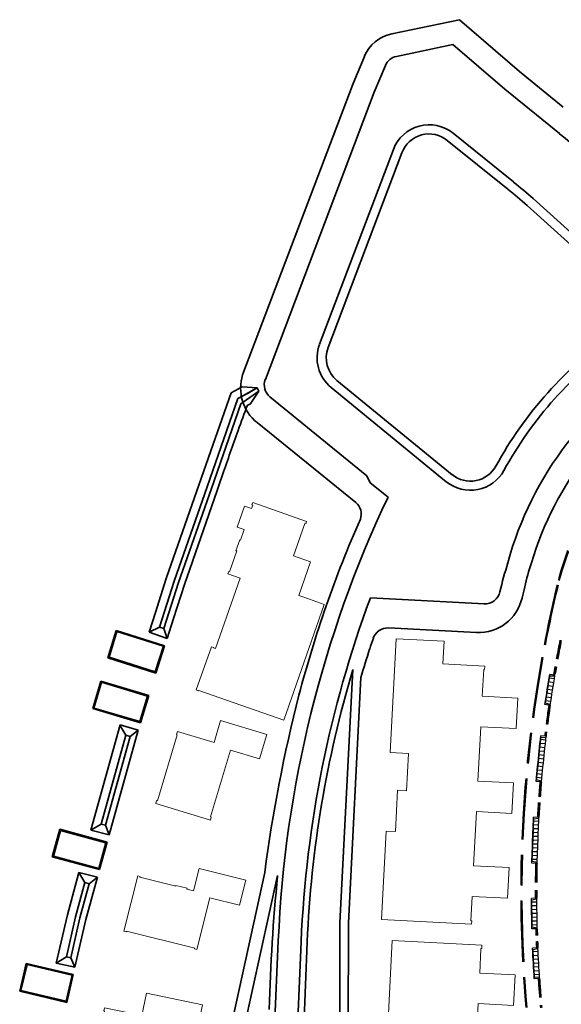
# Model space of a CAD drawing. Header units: metres. Extents: x 110548 to 110769, y 426573 to 426857.
# Tile 7 of 12: x 110561 to 110631, y 426728 to 426857. Entities that reach past the tile are written whole.
import ezdxf

# ---------------------------------------------------------------- set-up
doc = ezdxf.new("R2010")
doc.units = ezdxf.units.M
for name, pattern in [('VH-OPSLUITBAND_100X200', [16, 8, -2, 4, -2]), ('VH-OPSLUITBAND_120X250', [26, 16, -4, 2, -4]), ('VH-TROTTOIRBAND_130-150', [15, 5, -2, 2, -2, 2, -2])]:
    doc.linetypes.add(name, pattern=pattern)
for name, color, linetype, lineweight in [('B-ALG', 8, 'Continuous', 5), ('N-WE-GW-TALUD-G', 90, 'Continuous', 35), ('N-WE-GW-WATERGANG_GREPPEL-G', 90, 'Continuous', 35), ('N-WE-VH-KANTOPSLUITING_OPSLUITBAND_100X200-G', 150, 'VH-OPSLUITBAND_100X200', 35), ('N-WE-VH-KANTOPSLUITING_OPSLUITBAND_120X250-G', 194, 'VH-OPSLUITBAND_120X250', 35), ('N-WE-VH-KANTOPSLUITING_TROTTOIRBAND_130 150-G', 210, 'VH-TROTTOIRBAND_130-150', 35)]:
    doc.layers.add(name, color=color, linetype=linetype, lineweight=lineweight)

msp = doc.modelspace()

# ---------------------------------------------------------------- linework, layer by layer
for p, q in [((110629.76, 426770.63), (110629.84, 426771.13)), ((110629.84, 426771.13), (110629.92, 426771.62)), ((110630.53, 426771.02), (110629.84, 426771.13)), ((110630.53, 426771.02), (110629.84, 426771.13)), ((110630.61, 426771.51), (110629.92, 426771.62)), ((110630.45, 426770.53), (110630.53, 426771.02)), ((110630.53, 426771.02), (110630.61, 426771.51)), ((110629.53, 426769.15), (110629.61, 426769.65)), ((110629.61, 426769.65), (110629.68, 426770.14)), ((110630.3, 426769.54), (110629.61, 426769.65)), ((110630.3, 426769.54), (110629.61, 426769.65)), ((110629.68, 426770.14), (110629.76, 426770.63)), ((110630.37, 426770.03), (110629.68, 426770.14)), ((110630.37, 426770.03), (110629.68, 426770.14)), ((110630.45, 426770.53), (110629.76, 426770.63)), ((110630.45, 426770.53), (110629.76, 426770.63)), ((110630.22, 426769.04), (110630.3, 426769.54)), ((110630.3, 426769.54), (110630.37, 426770.03)), ((110630.37, 426770.03), (110630.45, 426770.53)), ((110629.37, 426768.17), (110629.45, 426768.66)), ((110629.45, 426768.66), (110629.53, 426769.15)), ((110630.14, 426768.55), (110629.45, 426768.66)), ((110630.14, 426768.55), (110629.45, 426768.66)), ((110630.22, 426769.04), (110629.53, 426769.15)), ((110630.22, 426769.04), (110629.53, 426769.15)), ((110630.06, 426768.06), (110630.14, 426768.55)), ((110630.14, 426768.55), (110630.22, 426769.04)), ((110629.3, 426767.67), (110629.37, 426768.17)), ((110629.99, 426767.56), (110629.3, 426767.67)), ((110630.06, 426768.06), (110629.37, 426768.17)), ((110630.06, 426768.06), (110629.37, 426768.17)), ((110629.99, 426767.56), (110630.06, 426768.06)), ((110628.65, 426762.59), (110628.7, 426763.09)), ((110628.7, 426763.09), (110628.75, 426763.59)), ((110629.4, 426763.02), (110628.7, 426763.09)), ((110629.4, 426763.02), (110628.7, 426763.09)), ((110629.45, 426763.52), (110628.75, 426763.59)), ((110629.4, 426763.02), (110629.45, 426763.52)), ((110628.55, 426761.6), (110628.6, 426762.1)), ((110628.6, 426762.1), (110628.65, 426762.59)), ((110629.3, 426762.02), (110628.6, 426762.1)), ((110629.3, 426762.02), (110628.6, 426762.1)), ((110629.35, 426762.52), (110628.65, 426762.59)), ((110629.35, 426762.52), (110628.65, 426762.59)), ((110629.25, 426761.53), (110629.3, 426762.02)), ((110629.3, 426762.02), (110629.35, 426762.52)), ((110629.35, 426762.52), (110629.4, 426763.02)), ((110628.4, 426760.11), (110628.45, 426760.6)), ((110628.45, 426760.6), (110628.5, 426761.1)), ((110629.14, 426760.53), (110628.45, 426760.6)), ((110629.14, 426760.53), (110628.45, 426760.6)), ((110628.5, 426761.1), (110628.55, 426761.6)), ((110629.19, 426761.03), (110628.5, 426761.1)), ((110629.19, 426761.03), (110628.5, 426761.1)), ((110629.25, 426761.53), (110628.55, 426761.6)), ((110629.25, 426761.53), (110628.55, 426761.6)), ((110629.09, 426760.03), (110629.14, 426760.53)), ((110629.14, 426760.53), (110629.19, 426761.03)), ((110629.19, 426761.03), (110629.25, 426761.53)), ((110628.29, 426759.11), (110628.34, 426759.61)), ((110628.34, 426759.61), (110628.4, 426760.11)), ((110629.04, 426759.54), (110628.34, 426759.61)), ((110629.04, 426759.54), (110628.34, 426759.61)), ((110629.09, 426760.03), (110628.4, 426760.11)), ((110629.09, 426760.03), (110628.4, 426760.11)), ((110628.99, 426759.04), (110629.04, 426759.54)), ((110629.04, 426759.54), (110629.09, 426760.03)), ((110628.14, 426757.62), (110628.19, 426758.12)), ((110628.19, 426758.12), (110628.24, 426758.61)), ((110628.89, 426758.04), (110628.19, 426758.12)), ((110628.89, 426758.04), (110628.19, 426758.12)), ((110628.24, 426758.61), (110628.29, 426759.11)), ((110628.94, 426758.54), (110628.24, 426758.61)), ((110628.94, 426758.54), (110628.24, 426758.61)), ((110628.99, 426759.04), (110628.29, 426759.11)), ((110628.99, 426759.04), (110628.29, 426759.11)), ((110628.84, 426757.55), (110628.89, 426758.04)), ((110628.89, 426758.04), (110628.94, 426758.54)), ((110628.94, 426758.54), (110628.99, 426759.04)), ((110628.84, 426757.55), (110628.14, 426757.62)), ((110627.79, 426752.43), (110627.81, 426752.93)), ((110628.51, 426752.9), (110627.81, 426752.93)), ((110628.49, 426752.4), (110628.51, 426752.9)), ((110627.75, 426751.43), (110627.77, 426751.93)), ((110627.77, 426751.93), (110627.79, 426752.43)), ((110628.47, 426751.9), (110627.77, 426751.93)), ((110628.47, 426751.9), (110627.77, 426751.93)), ((110628.49, 426752.4), (110627.79, 426752.43)), ((110628.49, 426752.4), (110627.79, 426752.43)), ((110628.45, 426751.4), (110628.47, 426751.9)), ((110628.47, 426751.9), (110628.49, 426752.4)), ((110627.69, 426749.93), (110627.71, 426750.43)), ((110627.71, 426750.43), (110627.73, 426750.93)), ((110628.41, 426750.4), (110627.71, 426750.43)), ((110628.41, 426750.4), (110627.71, 426750.43)), ((110627.73, 426750.93), (110627.75, 426751.43)), ((110628.43, 426750.9), (110627.73, 426750.93)), ((110628.43, 426750.9), (110627.73, 426750.93)), ((110628.45, 426751.4), (110627.75, 426751.43)), ((110628.45, 426751.4), (110627.75, 426751.43)), ((110628.39, 426749.9), (110628.41, 426750.4)), ((110628.41, 426750.4), (110628.43, 426750.9)), ((110628.43, 426750.9), (110628.45, 426751.4)), ((110627.63, 426748.43), (110627.65, 426748.93)), ((110627.65, 426748.93), (110627.67, 426749.43)), ((110628.35, 426748.9), (110627.65, 426748.93)), ((110628.35, 426748.9), (110627.65, 426748.93)), ((110627.67, 426749.43), (110627.69, 426749.93)), ((110628.37, 426749.4), (110627.67, 426749.43)), ((110628.37, 426749.4), (110627.67, 426749.43)), ((110628.39, 426749.9), (110627.69, 426749.93)), ((110628.39, 426749.9), (110627.69, 426749.93)), ((110628.33, 426748.4), (110628.35, 426748.9)), ((110628.35, 426748.9), (110628.37, 426749.4)), ((110628.37, 426749.4), (110628.39, 426749.9)), ((110627.59, 426747.43), (110627.61, 426747.93)), ((110627.61, 426747.93), (110627.63, 426748.43)), ((110628.31, 426747.9), (110627.61, 426747.93)), ((110628.31, 426747.9), (110627.61, 426747.93)), ((110628.33, 426748.4), (110627.63, 426748.43)), ((110628.33, 426748.4), (110627.63, 426748.43)), ((110628.29, 426747.4), (110628.31, 426747.9)), ((110628.31, 426747.9), (110628.33, 426748.4)), ((110627.57, 426746.93), (110627.59, 426747.43)), ((110628.27, 426746.9), (110627.57, 426746.93)), ((110628.29, 426747.4), (110627.59, 426747.43)), ((110628.29, 426747.4), (110627.59, 426747.43)), ((110628.27, 426746.9), (110628.29, 426747.4)), ((110628.22, 426742.35), (110627.52, 426742.33)), ((110627.53, 426741.83), (110627.52, 426742.33)), ((110628.23, 426741.85), (110627.53, 426741.83)), ((110628.23, 426741.85), (110627.53, 426741.83)), ((110627.54, 426741.33), (110627.53, 426741.83)), ((110628.24, 426741.35), (110627.54, 426741.33)), ((110628.24, 426741.35), (110627.54, 426741.33)), ((110627.55, 426740.83), (110627.54, 426741.33)), ((110628.23, 426741.85), (110628.22, 426742.35)), ((110628.24, 426741.35), (110628.23, 426741.85)), ((110628.25, 426740.85), (110628.24, 426741.35)), ((110628.25, 426740.85), (110627.55, 426740.83)), ((110628.25, 426740.85), (110627.55, 426740.83)), ((110627.56, 426740.33), (110627.55, 426740.83)), ((110628.26, 426740.35), (110627.56, 426740.33)), ((110628.26, 426740.35), (110627.56, 426740.33)), ((110627.57, 426739.83), (110627.56, 426740.33)), ((110628.26, 426740.35), (110628.25, 426740.85)), ((110628.27, 426739.85), (110628.26, 426740.35)), ((110628.27, 426739.85), (110627.57, 426739.83)), ((110628.27, 426739.85), (110627.57, 426739.83)), ((110627.57, 426739.33), (110627.57, 426739.83)), ((110628.27, 426739.35), (110627.57, 426739.33)), ((110628.27, 426739.35), (110627.57, 426739.33)), ((110627.58, 426738.83), (110627.57, 426739.33)), ((110628.28, 426738.85), (110627.58, 426738.83)), ((110628.28, 426738.85), (110627.58, 426738.83)), ((110627.59, 426738.33), (110627.58, 426738.83)), ((110628.27, 426739.35), (110628.27, 426739.85)), ((110628.28, 426738.85), (110628.27, 426739.35)), ((110628.29, 426738.35), (110628.28, 426738.85)), ((110628.29, 426738.35), (110627.59, 426738.33)), ((110628.38, 426735.86), (110627.68, 426735.82)), ((110627.71, 426735.32), (110627.68, 426735.82)), ((110628.4, 426735.36), (110627.71, 426735.32)), ((110628.4, 426735.36), (110627.71, 426735.32)), ((110627.73, 426734.82), (110627.71, 426735.32)), ((110628.43, 426734.86), (110627.73, 426734.82)), ((110628.43, 426734.86), (110627.73, 426734.82)), ((110627.76, 426734.32), (110627.73, 426734.82)), ((110628.4, 426735.36), (110628.38, 426735.86)), ((110628.43, 426734.86), (110628.4, 426735.36)), ((110628.46, 426734.36), (110628.43, 426734.86)), ((110628.46, 426734.36), (110627.76, 426734.32)), ((110628.46, 426734.36), (110627.76, 426734.32)), ((110627.79, 426733.82), (110627.76, 426734.32)), ((110628.49, 426733.86), (110627.79, 426733.82)), ((110628.49, 426733.86), (110627.79, 426733.82)), ((110627.81, 426733.32), (110627.79, 426733.82)), ((110628.49, 426733.86), (110628.46, 426734.36)), ((110628.51, 426733.36), (110628.49, 426733.86)), ((110628.51, 426733.36), (110627.81, 426733.32)), ((110628.51, 426733.36), (110627.81, 426733.32)), ((110627.84, 426732.82), (110627.81, 426733.32)), ((110628.54, 426732.86), (110627.84, 426732.82)), ((110628.54, 426732.86), (110627.84, 426732.82)), ((110627.87, 426732.32), (110627.84, 426732.82)), ((110628.57, 426732.36), (110627.87, 426732.32)), ((110628.57, 426732.36), (110627.87, 426732.32)), ((110627.9, 426731.82), (110627.87, 426732.32)), ((110628.54, 426732.86), (110628.51, 426733.36)), ((110628.57, 426732.36), (110628.54, 426732.86)), ((110628.59, 426731.86), (110628.57, 426732.36)), ((110628.59, 426731.86), (110627.9, 426731.82))]:
    msp.add_line(p, q)
at = {"lineweight": 25}
for p, q in [((110629.81, 426770.63), (110629.89, 426771.12)), ((110629.89, 426771.12), (110629.93, 426771.42)), ((110629.93, 426771.42), (110630.59, 426771.42)), ((110629.58, 426769.15), (110629.66, 426769.64)), ((110629.66, 426769.64), (110629.73, 426770.13)), ((110629.73, 426770.13), (110629.81, 426770.63)), ((110629.42, 426768.16), (110629.5, 426768.65)), ((110629.5, 426768.65), (110629.58, 426769.15)), ((110629.38, 426767.86), (110629.42, 426768.16)), ((110630, 426767.66), (110629.38, 426767.86)), ((110628.7, 426762.59), (110628.75, 426763.09)), ((110628.75, 426763.09), (110628.78, 426763.38)), ((110628.78, 426763.38), (110629.44, 426763.42)), ((110628.6, 426761.59), (110628.65, 426762.09)), ((110628.65, 426762.09), (110628.7, 426762.59)), ((110628.45, 426760.1), (110628.5, 426760.6)), ((110628.5, 426760.6), (110628.55, 426761.1)), ((110628.55, 426761.1), (110628.6, 426761.59)), ((110628.34, 426759.11), (110628.39, 426759.6)), ((110628.39, 426759.6), (110628.45, 426760.1)), ((110628.21, 426757.81), (110628.24, 426758.11)), ((110628.24, 426758.11), (110628.29, 426758.61)), ((110628.29, 426758.61), (110628.34, 426759.11)), ((110628.85, 426757.64), (110628.21, 426757.81)), ((110627.85, 426752.72), (110628.5, 426752.8)), ((110627.8, 426751.43), (110627.82, 426751.92)), ((110627.82, 426751.92), (110627.84, 426752.42)), ((110627.84, 426752.42), (110627.85, 426752.72)), ((110627.74, 426749.93), (110627.76, 426750.43)), ((110627.76, 426750.43), (110627.78, 426750.93)), ((110627.78, 426750.93), (110627.8, 426751.43)), ((110627.68, 426748.43), (110627.7, 426748.93)), ((110627.7, 426748.93), (110627.72, 426749.43)), ((110627.72, 426749.43), (110627.74, 426749.93)), ((110627.64, 426747.43), (110627.66, 426747.93)), ((110627.66, 426747.93), (110627.68, 426748.43)), ((110627.62, 426747.13), (110627.64, 426747.43)), ((110628.27, 426747), (110627.62, 426747.13)), ((110627.58, 426742.14), (110628.23, 426742.25)), ((110627.58, 426741.84), (110627.58, 426742.14)), ((110627.59, 426741.34), (110627.58, 426741.84)), ((110627.6, 426740.84), (110627.59, 426741.34)), ((110627.61, 426740.34), (110627.6, 426740.84)), ((110627.62, 426739.84), (110627.61, 426740.34)), ((110627.62, 426739.34), (110627.62, 426739.84)), ((110627.63, 426738.84), (110627.62, 426739.34)), ((110627.64, 426738.54), (110627.63, 426738.84)), ((110628.29, 426738.44), (110627.64, 426738.54)), ((110627.74, 426735.62), (110628.38, 426735.76)), ((110627.76, 426735.32), (110627.74, 426735.62)), ((110627.78, 426734.82), (110627.76, 426735.32)), ((110627.81, 426734.32), (110627.78, 426734.82)), ((110627.84, 426733.82), (110627.81, 426734.32)), ((110627.86, 426733.33), (110627.84, 426733.82)), ((110627.89, 426732.83), (110627.86, 426733.33)), ((110627.92, 426732.33), (110627.89, 426732.83)), ((110627.93, 426732.03), (110627.92, 426732.33)), ((110628.59, 426731.96), (110627.93, 426732.03))]:
    msp.add_line(p, q, dxfattribs=at)
at = {"layer": 'B-ALG', "flags": 128}
for points in [[(110591.05, 426794.08), (110590.94, 426793.78), (110591.05, 426793.74), (110590.9, 426793.31), (110590, 426793.63), (110589.04, 426790.87), (110589.94, 426790.56), (110589.46, 426789.18), (110589.35, 426789.22), (110588.86, 426787.8), (110588.96, 426787.77), (110588.02, 426785.05), (110587.91, 426785.09), (110587.81, 426784.79), (110589.42, 426784.22), (110586.2, 426775), (110585.94, 426775.09), (110585.95, 426775.14), (110585.65, 426775.24), (110583.67, 426769.58), (110583.98, 426769.47), (110583.99, 426769.52), (110595.12, 426765.64), (110600.4, 426780.78), (110598.48, 426781.45), (110597.07, 426781.94), (110598.61, 426786.34), (110596.4, 426787.11), (110597.88, 426791.35), (110597.99, 426791.32), (110598.09, 426791.62)], [(110607.93, 426739.55), (110619.69, 426738.95), (110619.71, 426739.4), (110619.6, 426739.4), (110619.76, 426742.59), (110624.41, 426742.36), (110624.61, 426746.35), (110619.97, 426746.59), (110620.33, 426753.68), (110624.97, 426753.44), (110625.18, 426757.44), (110620.53, 426757.67), (110620.89, 426764.76), (110625.54, 426764.53), (110625.74, 426768.52), (110621.1, 426768.76), (110621.28, 426772.25), (110621.39, 426772.25), (110621.41, 426772.7), (110615.95, 426772.98), (110616.1, 426775.97), (110609.81, 426776.29), (110609.05, 426761.41), (110611.45, 426761.29), (110611.2, 426756.4), (110610, 426756.46), (110609.72, 426751.07), (110608.52, 426751.13)], [(110592.89, 426763.76), (110591.93, 426760.58), (110588.15, 426761.72), (110585.52, 426752.99), (110585.62, 426752.95), (110585.51, 426752.57), (110578.36, 426754.72), (110578.48, 426755.11), (110578.58, 426755.07), (110581.19, 426763.73), (110581.09, 426763.76), (110581.2, 426764.15), (110585.99, 426762.7), (110586.86, 426765.58)], [(110576.02, 426745.26), (110576.33, 426745.19), (110576.3, 426745.08), (110580.98, 426743.91), (110581.01, 426744.02), (110582.46, 426743.65), (110582.44, 426743.55), (110583.31, 426743.33), (110584.04, 426746.24), (110590.15, 426744.71), (110589.33, 426741.43), (110585.44, 426742.4), (110583.76, 426735.64), (110583.45, 426735.72), (110583.47, 426735.83), (110574.55, 426738.05), (110574.52, 426737.95), (110574.21, 426738.03)], [(110608.18, 426714.73), (110608.48, 426720.62), (110610.88, 426720.5), (110611.13, 426725.39), (110608.73, 426725.51), (110609.3, 426736.8), (110621.06, 426736.2), (110621.04, 426735.75), (110620.93, 426735.75), (110620.76, 426732.56), (110625.41, 426732.32), (110625.2, 426728.33), (110620.56, 426728.56), (110620.21, 426721.77), (110624.86, 426721.54), (110624.65, 426717.54), (110620.01, 426717.78), (110619.85, 426714.58), (110619.96, 426714.58), (110619.93, 426714.13)], [(110584.49, 426728.4), (110583.8, 426725.07), (110581.1, 426725.63), (110579.18, 426716.39), (110569.63, 426718.38), (110569.72, 426718.77), (110569.82, 426718.75), (110571.67, 426727.6), (110571.56, 426727.62), (110571.64, 426728.01), (110576.54, 426726.99), (110577.15, 426729.93)]]:
    msp.add_lwpolyline(points, close=True, dxfattribs=at)
at = {"layer": 'N-WE-GW-TALUD-G'}
for p, q in [((110609.25, 426855.39), (110618.1, 426857.24)), ((110618.1, 426857.24), (110625.97, 426850.46)), ((110617.26, 426854), (110609.86, 426852.45)), ((110624.05, 426848.16), (110617.26, 426854)), ((110604.18, 426848.89), (110605.67, 426852.43)), ((110608.43, 426851.27), (110606.96, 426847.78)), ((110625.97, 426850.46), (110631.7, 426845.81)), ((110589.74, 426810.81), (110604.18, 426848.89)), ((110629.81, 426843.48), (110624.05, 426848.16)), ((110606.96, 426847.78), (110592.71, 426810.19)), ((110631.22, 426842.34), (110629.81, 426843.48)), ((110617.27, 426842.39), (110625.18, 426836.02)), ((110616.52, 426841.45), (110624.43, 426835.08)), ((110599.8, 426814.79), (110609.46, 426840.27)), ((110600.92, 426814.36), (110610.58, 426839.84)), ((110626.95, 426832.95), (110638.87, 426822.17)), ((110627.75, 426833.84), (110639.67, 426823.06)), ((110589.74, 426810.81), (110589.74, 426810.81)), ((110592.71, 426810.19), (110592.71, 426810.19)), ((110617.15, 426797.74), (110602.07, 426810.07)), ((110616.39, 426796.82), (110601.31, 426809.14)), ((110593.31, 426807.94), (110605.98, 426797.58)), ((110604.53, 426794.1), (110591.62, 426804.55)), ((110605.98, 426797.58), (110606.42, 426796.68)), ((110606.42, 426796.68), (110608.76, 426794.79)), ((110606.45, 426781.62), (110621.36, 426780.86)), ((110620.36, 426777.1), (110608.83, 426777.69)), ((110604.16, 426772.24), (110602.47, 426739.14)), ((110605.21, 426771.2), (110603.57, 426739.11)), ((110592.63, 426745.71), (110577.92, 426678.83)), ((110594.28, 426745.3), (110583.18, 426694.83)), ((110602.47, 426739.14), (110602.39, 426708.05)), ((110603.57, 426739.11), (110603.49, 426708.08)), ((110594.4, 426736.78), (110591.99, 426679.84)), ((110594.98, 426679.65), (110597.4, 426736.65)), ((110595.68, 426677.3), (110598.2, 426736.62))]:
    msp.add_line(p, q, dxfattribs=at)
for centre, radius, start, end in [((110610.27, 426850.49), 5, 101.8535, 157.1753), ((110610.27, 426850.49), 2, 101.8535, 157.1753), ((110614.14, 426838.5), 5, 51.1422, 159.2353), ((110614.14, 426838.5), 3.8, 51.1422, 159.2353), ((110586.79, 426786.93), 71.02, 39.5821, 51.2739), ((110585.87, 426786.97), 62.86, 48.215, 51.2823), ((110585.87, 426786.97), 61.66, 48.2182, 51.2837), ((110667.39, 426774.58), 50.7, 124.7614, 151.3792), ((110604.48, 426813.01), 5, 159.2353, 230.7338), ((110667.39, 426774.58), 49.5, 124.7614, 151.3792), ((110604.48, 426813.01), 3.8, 159.2353, 230.7338), ((110667.39, 426774.58), 44.5, 119.6054, 164.8413), ((110595.27, 426809.06), 5.8, 162.4321, 231.0038), ((110594.55, 426809.47), 1.98, 158.6535, 230.9555), ((110667.39, 426774.58), 41.5, 119.6054, 163.7161), ((110619.55, 426800.69), 5, 230.7338, 331.3792), ((110619.55, 426800.69), 3.8, 230.7338, 331.3792), ((110744.52, 426730.41), 150.25, 154.6295, 177.5728), ((110603.37, 426792.6), 1.89, 339.593, 52.1673), ((110744.52, 426730.41), 152.35, 156.179, 165.3671), ((110670.52, 426771.72), 48.3, 162.5377, 167.2238), ((110650.85, 426777.79), 24.77, 160.1226, 167.6974), ((110621.46, 426782.85), 2, 267.0787, 346.9665), ((110798.29, 426741.92), 176.5, 166.5179, 167.0113), ((110744.51, 426730.41), 147.25, 159.6509, 177.573), ((110620.65, 426782.9), 5.8, 267.0787, 347.0113), ((110608.73, 426775.69), 2, 87.0787, 161.0597), ((110781.31, 426716.54), 184.43, 161.0791, 161.5399), ((110744.51, 426730.41), 145.15, 162.1364, 163.6802), ((110744.51, 426730.41), 146.45, 163.405, 177.573), ((110786.13, 426720.41), 195.14, 165.6128, 172.5512), ((110826.18, 426721.99), 233.03, 174.2606, 178.5686)]:
    msp.add_arc(centre, radius, start, end, dxfattribs=at)
at = {"layer": 'N-WE-GW-WATERGANG_GREPPEL-G'}
for p, q in [((110584.05, 426796.5), (110588.23, 426808.46)), ((110588.23, 426808.46), (110589.66, 426809.22)), ((110589.12, 426807.69), (110590.48, 426808.4)), ((110591.87, 426808.64), (110589.51, 426806.99)), ((110591.87, 426808.64), (110589.51, 426806.99)), ((110589.66, 426809.22), (110591.66, 426809.1)), ((110589.78, 426808.03), (110591.66, 426809.1)), ((110590.48, 426808.4), (110591.66, 426809.1)), ((110591.87, 426808.64), (110590.74, 426806.95)), ((110591.66, 426809.1), (110591.87, 426808.64)), ((110591.66, 426809.1), (110591.87, 426808.64)), ((110591.66, 426809.1), (110591.87, 426808.64)), ((110585.08, 426796.14), (110589.12, 426807.69)), ((110585.08, 426796.14), (110589.12, 426807.69)), ((110589.51, 426806.99), (110585.65, 426795.94)), ((110589.51, 426806.99), (110585.65, 426795.94)), ((110589.12, 426807.69), (110589.78, 426808.03)), ((110590.74, 426806.95), (110590.37, 426806.85)), ((110579.74, 426784.17), (110584.05, 426796.5)), ((110580.78, 426783.83), (110585.08, 426796.14)), ((110585.65, 426795.94), (110581.35, 426783.64)), ((110586.4, 426795.68), (110582.11, 426783.38)), ((110578.32, 426779.71), (110579.74, 426784.17)), ((110578.86, 426777.81), (110580.78, 426783.83)), ((110581.35, 426783.64), (110579.43, 426777.62)), ((110582.11, 426783.38), (110580.67, 426778.91)), ((110577.49, 426777.12), (110578.32, 426779.71)), ((110580.67, 426778.91), (110579.84, 426776.32)), ((110578.86, 426777.81), (110577.49, 426777.12)), ((110579.43, 426777.62), (110578.86, 426777.81)), ((110579.43, 426777.62), (110579.84, 426776.32)), ((110579.84, 426776.32), (110577.49, 426777.12)), ((110569.85, 426751.25), (110573.69, 426765.04)), ((110574.45, 426763.66), (110573.68, 426765)), ((110573.69, 426765.04), (110576.08, 426764.32)), ((110571.21, 426752.05), (110574.45, 426763.66)), ((110575.03, 426763.5), (110571.79, 426751.89)), ((110576.08, 426764.32), (110572.27, 426750.65)), ((110574.45, 426763.66), (110575.03, 426763.5)), ((110575.03, 426763.5), (110576.08, 426764.32)), ((110571.21, 426752.05), (110569.85, 426751.26)), ((110571.79, 426751.89), (110571.21, 426752.05)), ((110571.79, 426751.89), (110572.27, 426750.65)), ((110572.27, 426750.65), (110569.85, 426751.25)), ((110566.8, 426740.19), (110568.32, 426745.72)), ((110568.32, 426745.72), (110569.09, 426744.39)), ((110568.32, 426745.72), (110570.74, 426745.11)), ((110570.74, 426745.11), (110569.22, 426739.58)), ((110569.67, 426744.24), (110570.74, 426745.11)), ((110567.87, 426739.92), (110569.09, 426744.39)), ((110569.67, 426744.24), (110568.45, 426739.77)), ((110569.09, 426744.39), (110569.67, 426744.24)), ((110565.34, 426733.84), (110566.8, 426740.19)), ((110566.67, 426734.69), (110567.87, 426739.92)), ((110568.45, 426739.77), (110567.25, 426734.57)), ((110569.22, 426739.58), (110567.79, 426733.33)), ((110566.67, 426734.69), (110565.34, 426733.84)), ((110567.79, 426733.33), (110565.34, 426733.84)), ((110567.25, 426734.57), (110566.67, 426734.69)), ((110567.79, 426733.33), (110567.25, 426734.57))]:
    msp.add_line(p, q, dxfattribs=at)
for centre, radius, start, end in [((1332071.97, -23043.89), 1301684.67, 159.78211264, 159.78226866), ((110972.4, 426665.7), 407.28, 160.2204, 161.0841), ((105436.43, 428594.2), 5454.99, 340.74933, 340.77207)]:
    msp.add_arc(centre, radius, start, end, dxfattribs=at)
at = {"layer": 'N-WE-VH-KANTOPSLUITING_OPSLUITBAND_100X200-G'}
for centre, radius, start, end in [((110667.39, 426774.58), 37.5, 119.6054, 166.5179), ((110667.39, 426774.58), 37.4, 119.6054, 166.5179), ((110798.67, 426743.11), 172.5, 166.5179, 169.729), ((110798.67, 426743.11), 172.4, 166.5179, 169.729), ((110798.67, 426743.11), 172.5, 169.729, 187.9492), ((110798.67, 426743.11), 172.4, 169.729, 187.9492)]:
    msp.add_arc(centre, radius, start, end, dxfattribs=at)
at = {"layer": 'N-WE-VH-KANTOPSLUITING_OPSLUITBAND_120X250-G', "ltscale": 0.5}
for points in [[(110579.53, 426775.37), (110578.39, 426771.8), (110572.11, 426773.77), (110573.18, 426777.36)], [(110579.38, 426775.29), (110578.31, 426771.96), (110572.26, 426773.86), (110573.26, 426777.21)], [(110577.45, 426768.86), (110576.35, 426765.29), (110570.13, 426767.14), (110571.2, 426770.74)], [(110577.3, 426768.78), (110576.27, 426765.44), (110570.28, 426767.22), (110571.28, 426770.59)], [(110571, 426746.09), (110572, 426749.69), (110565.81, 426751.37), (110564.83, 426747.75)], [(110570.91, 426746.24), (110571.85, 426749.61), (110565.9, 426751.22), (110564.98, 426747.84)], [(110566.73, 426728.73), (110567.57, 426732.37), (110561.43, 426733.83), (110560.56, 426730.18)], [(110566.64, 426728.87), (110567.43, 426732.28), (110561.52, 426733.69), (110560.7, 426730.27)]]:
    msp.add_lwpolyline(points, close=True, dxfattribs=at)
at = {"layer": 'N-WE-VH-KANTOPSLUITING_TROTTOIRBAND_130 150-G', "ltscale": 0.5}
for centre, radius, start, end in [((110788.86, 426744.64), 160.67, 168.71, 170.3622), ((110798.76, 426743.09), 170.54, 168.8518, 170.4063), ((110788.86, 426744.64), 160.67, 171.7883, 173.2469), ((110798.76, 426743.09), 170.54, 171.7499, 173.1214), ((110798.67, 426743.11), 170.6, 175.1389, 175.7974), ((110837.65, 426739.93), 209.56, 175.1764, 175.7111), ((110798.67, 426743.11), 170.6, 176.0492, 176.7083), ((110798.67, 426743.11), 170.45, 176.0493, 176.7067), ((110799.74, 426743.08), 171.67, 178.7211, 180.1041), ((110799.74, 426743.08), 171.52, 178.722, 180.1041), ((110797.07, 426743.08), 169, 180.1066, 180.2498), ((110797.07, 426743.08), 168.85, 180.1066, 180.2492), ((110797.07, 426743.08), 169, 181.6053, 181.9073), ((110674.97, 426739.29), 46.69, 181.1595, 182.2464), ((110797.07, 426743.08), 169, 182.1615, 182.4621), ((110797.07, 426743.08), 168.85, 182.1616, 182.4621), ((110798.7, 426743.11), 170.62, 183.7814, 185.0713), ((110806.48, 426743.57), 178.27, 183.7666, 184.9986)]:
    msp.add_arc(centre, radius, start, end, dxfattribs=at)

doc.saveas('drawing.dxf')
